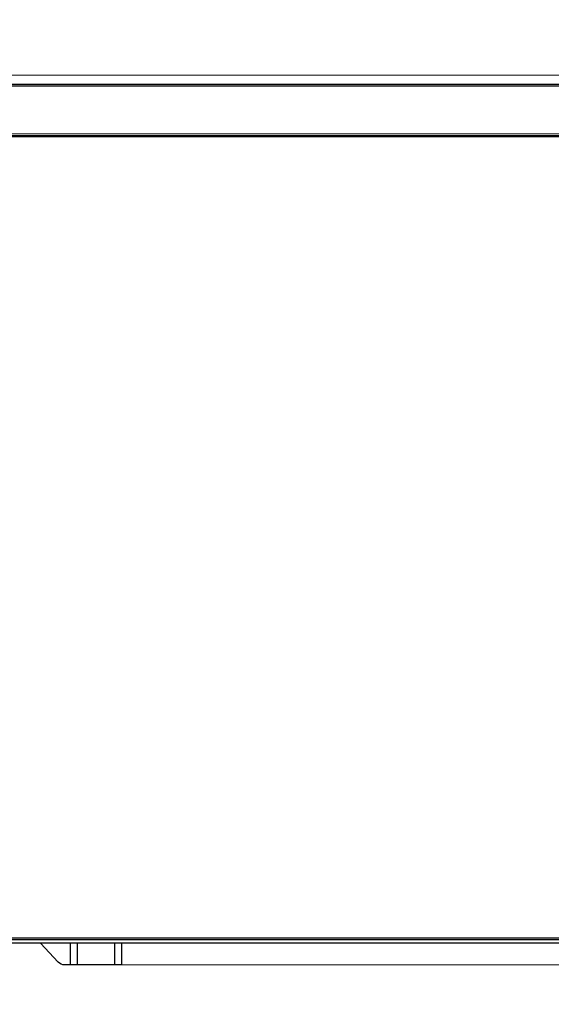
# Model space of a CAD drawing. Header units: millimetres. Extents: x -424979 to 718034, y -72486 to 344972.
# Tile 178 of 256: x 562825 to 563113, y 145131 to 145665. Entities that reach past the tile are written whole.
import ezdxf
from ezdxf.xclip import XClip

# ---------------------------------------------------------------- set-up
doc = ezdxf.new("R2010")
doc.units = ezdxf.units.MM
doc.header["$MEASUREMENT"] = 0
doc.header["$XCLIPFRAME"] = 0
doc.layers.add('IS_KLIM_urządzenia', color=3, linetype='Continuous')
doc.layers.add('Rysunki i obrazki', color=7, linetype='Continuous')
doc.layers.add('SKAN - RZUT_7_0_Nr_pióra__1', color=7, linetype='Continuous', lineweight=13)
picture_1 = doc.add_image_def('image7.tif', size_in_pixel=(14115, 7016))

# ---------------------------------------------------------------- blocks, each defined once
blk = doc.blocks.new('Rysunek_7_7', base_point=(-247133.12, 120862.67))
at = {"layer": 'SKAN - RZUT_7_0_Nr_pióra__1', "color": 7, "lineweight": 13}
image = blk.add_image(picture_1, insert=(-306883.09, 91162.66), size_in_units=(119499.94, 59400.02), dxfattribs=at)
image.set_boundary_path([(-0.5, -0.5), (14114.5, 7015.5)])
blk = doc.blocks.new('G$CFEA986A8')
at = {"layer": 'IS_KLIM_urządzenia', "linetype": 'Continuous'}
for p, q in [((65.49, 201.26), (209.47, 201.26)), ((209.47, 196.29), (209.47, 201.26)), ((209.47, 201.26), (210.97, 201.26)), ((210.97, 201.26), (210.97, 196.29)), ((210.97, 201.26), (219.47, 201.26)), ((219.47, 196.29), (219.47, 201.26)), ((219.47, 201.26), (220.97, 201.26)), ((220.97, 201.26), (220.97, 196.29)), ((220.97, 201.26), (222.34, 201.26)), ((223.82, 200.61), (227.77, 196.29)), ((46.52, 13.96), (921.55, 13.84)), ((48.58, 13.7), (919.48, 13.58)), ((919.48, 13.06), (48.58, 13.18)), ((58.74, 2.46), (909.33, 2.34)), ((58.73, 0), (909.33, -0.12)), ((909.33, 1.87), (58.74, 1.98))]:
    blk.add_line(p, q, dxfattribs=at)
at = {"layer": 'IS_KLIM_urządzenia', "linetype": 'Continuous', "extrusion": (0, 0, -1)}
blk.add_arc((-222.34, 199.26), 2, 90, 137.5532, dxfattribs=at)
at = {"layer": 'IS_KLIM_urządzenia', "linetype": 'Continuous'}
blk.add_open_spline([(80.5, 196.29), (94.71, 196.29), (108.92, 196.29), (161.8, 196.29), (200.47, 196.29), (239.13, 196.29)], degree=3, knots=[0, 0, 0, 0, 0.268807, 0.268807, 1, 1, 1, 1], dxfattribs=at)
for points in [[(239.13, 196.24), (186.25, 196.24), (133.37, 196.24), (80.5, 196.24)], [(80.5, 195.58), (133.37, 195.58), (186.25, 195.58), (239.13, 195.58)], [(239.13, 195.13), (186.25, 195.13), (133.37, 195.13), (80.5, 195.13)]]:
    blk.add_open_spline(points, degree=3, dxfattribs=at)

msp = doc.modelspace()

# ---------------------------------------------------------------- block references
at = {"layer": 'IS_KLIM_urządzenia', "xscale": 2.4, "yscale": 2.4, "zscale": 2.4, "rotation": 179.9922287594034}
msp.add_blockref('G$CFEA986A8', (563382.59, 145634.87), dxfattribs=at)
at = {"layer": 'Rysunki i obrazki', "color": 151, "linetype": 'Continuous', "lineweight": 20, "true_color": 0x80c2ff}
ref = msp.add_blockref('Rysunek_7_7', (578150.82, 164030.11), dxfattribs=at)
XClip(ref).set_block_clipping_path([(-306883.0907464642, 91162.6626359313), (-187383.1463020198, 150562.679302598)])

doc.saveas('drawing.dxf')
